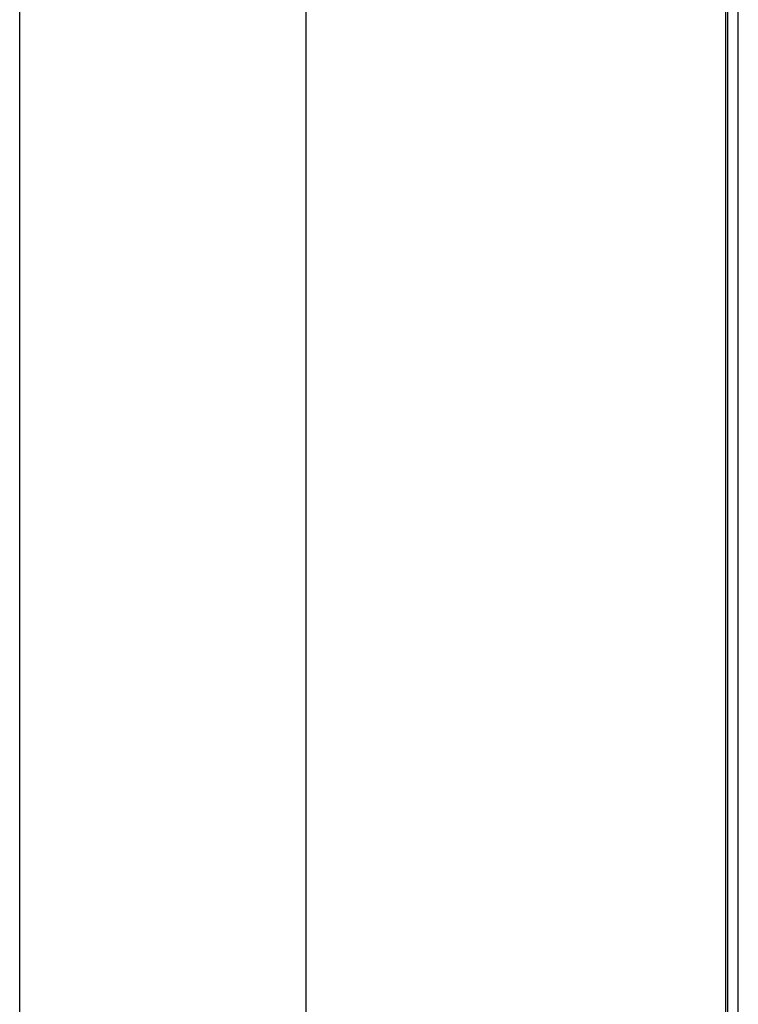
# Model space of a CAD drawing. Header units: millimetres. Extents: x -312551 to 250764, y -35891 to 59426.
# Tile 128 of 256: x -92810 to -80775, y -3087 to 13411. Entities that reach past the tile are written whole.
import ezdxf

# ---------------------------------------------------------------- set-up
doc = ezdxf.new("R2010")
doc.units = ezdxf.units.MM
doc.header["$LTSCALE"] = 2.5
doc.layers.add('NF-GRIDS', color=252, linetype='Continuous')

msp = doc.modelspace()

# ---------------------------------------------------------------- linework, layer by layer
at = {"layer": 'NF-GRIDS', "color": 8}
for p, q in [((-92810, -27784), (-92810, 58409.3)), ((-88010, -27784), (-88010, 58409.3)), ((-80985, -27784), (-80985, 58409.3)), ((-80950, -27784), (-80950, 58409.3)), ((-80775, -27784), (-80775, 58409.3))]:
    msp.add_line(p, q, dxfattribs=at)

doc.saveas('drawing.dxf')
